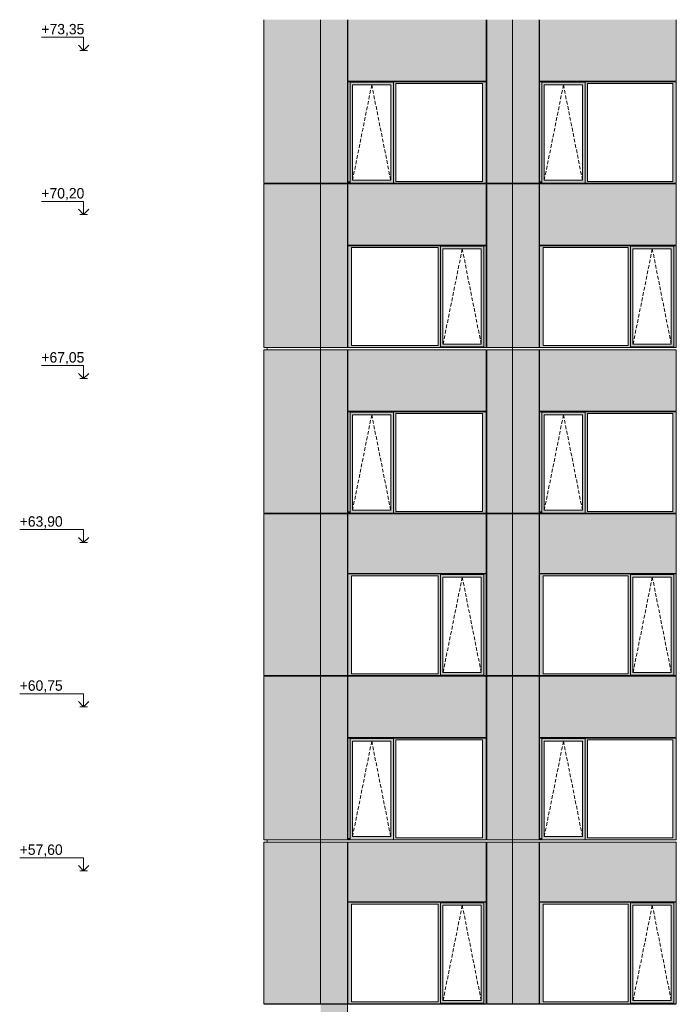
# Model space of a CAD drawing. Header units: millimetres. Extents: x 374857 to 755273, y -2664 to 302042.
# Tile 20 of 48: x 375801 to 388412, y 55039 to 73939. Entities that reach past the tile are written whole.
import ezdxf

# ---------------------------------------------------------------- set-up
doc = ezdxf.new("R2010")
doc.units = ezdxf.units.MM
doc.header["$MEASUREMENT"] = 0
doc.linetypes.add('OO_EOIAAY', pattern=[105.833361, 70.555568, -35.277793])
for name, color, linetype, lineweight in [('0_Ном._пера__1', 7, 'Continuous', 0), ('0_Ном._пера__120', 7, 'Continuous', 0), ('_0 фасадные панели-1_Ном._пера__1', 7, 'Continuous', 0), ('АР-Стены_внешние_.АР_Ном._пера__1', 7, 'Continuous', 0)]:
    doc.layers.add(name, color=color, linetype=linetype, lineweight=lineweight)
doc.layers.add('АР-Стены_внешние_.АР_Ном._пера__214', color=7, linetype='Continuous', lineweight=0, true_color=0xe2eaf1)
doc.styles.add('РЎР“Р•РќР•Р\xa0РР\xa0_РЎРўРР›Р¬_3', font='GOTHIC.TTF')

# ---------------------------------------------------------------- blocks, each defined once
blk = doc.blocks.new('Линейный Размер_2_2', base_point=(377029, 41850))
at = {"layer": '0_Ном._пера__120', "color": 7, "linetype": 'Continuous', "lineweight": 0}
for p, q in [((377029, 73600), (376217, 73600)), ((377029, 73350), (377029, 73600)), ((377029, 73350), (376929, 73450)), ((377029, 73350), (376954, 73350)), ((377129, 73450), (377029, 73350)), ((377029, 73350), (377104, 73350)), ((377029, 70450), (376217, 70450)), ((377029, 70200), (377029, 70450)), ((377029, 70200), (376929, 70300)), ((377029, 70200), (376954, 70200)), ((377129, 70300), (377029, 70200)), ((377029, 70200), (377104, 70200)), ((377029, 67300), (376217, 67300)), ((377029, 67050), (377029, 67300)), ((377029, 67050), (376929, 67150)), ((377129, 67150), (377029, 67050)), ((377029, 67050), (376954, 67050)), ((377029, 67050), (377104, 67050)), ((377029, 64150), (375801, 64150)), ((377029, 63900), (377029, 64150)), ((377029, 63900), (376929, 64000)), ((377029, 63900), (376954, 63900)), ((377129, 64000), (377029, 63900)), ((377029, 63900), (377104, 63900)), ((377029, 61000), (375801, 61000)), ((377029, 60750), (377029, 61000)), ((377029, 60750), (376929, 60850)), ((377029, 60750), (376954, 60750)), ((377129, 60850), (377029, 60750)), ((377029, 60750), (377104, 60750)), ((377029, 57850), (375801, 57850)), ((377029, 57600), (377029, 57850)), ((377029, 57600), (376929, 57700)), ((377129, 57700), (377029, 57600)), ((377029, 57600), (376954, 57600)), ((377029, 57600), (377104, 57600))]:
    blk.add_line(p, q, dxfattribs=at)
at = {"layer": '0_Ном._пера__120', "color": 7, "lineweight": 0, "char_height": 200, "attachment_point": 7, "style": 'РЎР“Р•РќР•Р\xa0РР\xa0_РЎРўРР›Р¬_3'}
for s, insert in [('\\A1;{\\pql;\\fCentury Gothic|b0|i0|c204|p0;\\W1.000000;+73,35}', (376217, 73620)), ('\\A1;{\\pql;\\fCentury Gothic|b0|i0|c204|p0;\\W1.000000;+70,20}', (376217, 70470)), ('\\A1;{\\pql;\\fCentury Gothic|b0|i0|c204|p0;\\W1.000000;+67,05}', (376217, 67320)), ('\\A1;{\\pql;\\fCentury Gothic|b0|i0|c204|p0;\\W1.000000;+63,90}', (375801, 64170)), ('\\A1;{\\pql;\\fCentury Gothic|b0|i0|c204|p0;\\W1.000000;+60,75}', (375801, 61020)), ('\\A1;{\\pql;\\fCentury Gothic|b0|i0|c204|p0;\\W1.000000;+57,60}', (375801, 57870))]:
    blk.add_mtext(s, dxfattribs=dict(at, insert=insert))

msp = doc.modelspace()

# ---------------------------------------------------------------- hatches: boundary and pattern name
at = {"layer": '0_Ном._пера__1', "linetype": 'Continuous', "lineweight": 0, "true_color": 0x000000}
for points in [[(384761.655, 72748.621), (382104.268, 72748.621), (382104.268, 72713.621), (382147.024, 72713.621), (382147.024, 72738.621), (382978.756, 72738.621), (382978.756, 72713.621), (383026.992, 72713.621), (384692.444, 72713.621), (384761.655, 72713.621)], [(382147.024, 70833.621), (382147.024, 72713.621), (382104.268, 72713.621), (382104.268, 70833.621)], [(382147.024, 72738.621), (382147.024, 72688.621), (382192.718, 72688.621), (382929.319, 72688.621), (382978.756, 72688.621), (382978.756, 72738.621)], [(382147.024, 72688.621), (382147.024, 70858.621), (382192.718, 70858.621), (382192.718, 72688.621)], [(382978.756, 72688.621), (382930.068, 72688.621), (382930.068, 70858.621), (382978.756, 70858.621)], [(382978.756, 72713.621), (382978.756, 70833.621), (383026.992, 70833.621), (383026.992, 72713.621)], [(384692.444, 70833.621), (384761.655, 70833.621), (384761.655, 72713.621), (384692.444, 72713.621)], [(388411.654, 72748.621), (385786.321, 72748.621), (385786.321, 72713.621), (385829.077, 72713.621), (385829.077, 72738.621), (386660.808, 72738.621), (386660.808, 72713.621), (386709.044, 72713.621), (388342.443, 72713.621), (388411.654, 72713.621)], [(385829.077, 70833.621), (385829.077, 72713.621), (385786.321, 72713.621), (385786.321, 70833.621)], [(385829.077, 72738.621), (385829.077, 72688.621), (385874.77, 72688.621), (386611.372, 72688.621), (386660.808, 72688.621), (386660.808, 72738.621)], [(385829.077, 72688.621), (385829.077, 70858.621), (385874.77, 70858.621), (385874.77, 72688.621)], [(386660.808, 72688.621), (386612.12, 72688.621), (386612.12, 70858.621), (386660.808, 70858.621)], [(386660.808, 72713.621), (386660.808, 70833.621), (386709.044, 70833.621), (386709.044, 72713.621)], [(388342.443, 70833.621), (388411.654, 70833.621), (388411.654, 72713.621), (388342.443, 72713.621)], [(382104.268, 70833.621), (382104.268, 70798.621), (382112.719, 70798.621), (382147.024, 70798.621), (382147.024, 70833.621)], [(382147.024, 70858.621), (382147.024, 70798.621), (382978.756, 70798.621), (382978.756, 70858.621), (382929.319, 70858.621), (382192.718, 70858.621)], [(382978.756, 70833.621), (382978.756, 70798.621), (384751.78, 70798.621), (384761.655, 70798.621), (384761.655, 70833.621), (384692.444, 70833.621), (383026.992, 70833.621)], [(385786.321, 70833.621), (385786.321, 70798.621), (385794.772, 70798.621), (385829.077, 70798.621), (385829.077, 70833.621)], [(385829.077, 70858.621), (385829.077, 70798.621), (386660.808, 70798.621), (386660.808, 70858.621), (386611.372, 70858.621), (385874.77, 70858.621)], [(386660.808, 70833.621), (386660.808, 70798.621), (388401.778, 70798.621), (388411.654, 70798.621), (388411.654, 70833.621), (388342.443, 70833.621), (386709.044, 70833.621)], [(384761.655, 69598.621), (382104.268, 69598.621), (382104.268, 69563.621), (382171.742, 69563.621), (383837.195, 69563.621), (383881.687, 69563.621), (383881.687, 69588.621), (384713.419, 69588.621), (384713.419, 69563.621), (384761.655, 69563.621)], [(382171.742, 69563.621), (382104.268, 69563.621), (382104.268, 67683.621), (382171.742, 67683.621)], [(383881.687, 69563.621), (383837.195, 69563.621), (383837.195, 67683.621), (383881.687, 67683.621)], [(383881.687, 69588.621), (383881.687, 69538.621), (383927.381, 69538.621), (384663.983, 69538.621), (384713.419, 69538.621), (384713.419, 69588.621)], [(384713.419, 67683.621), (384761.655, 67683.621), (384761.655, 69563.621), (384713.419, 69563.621)], [(388411.654, 69598.621), (385786.321, 69598.621), (385786.321, 69563.621), (385853.795, 69563.621), (387487.193, 69563.621), (387531.686, 69563.621), (387531.686, 69588.621), (388363.418, 69588.621), (388363.418, 69563.621), (388411.654, 69563.621)], [(385853.795, 69563.621), (385786.321, 69563.621), (385786.321, 67683.621), (385853.795, 67683.621)], [(387531.686, 69563.621), (387487.193, 69563.621), (387487.193, 67683.621), (387531.686, 67683.621)], [(387531.686, 69588.621), (387531.686, 69538.621), (387577.379, 69538.621), (388313.981, 69538.621), (388363.418, 69538.621), (388363.418, 69588.621)], [(388363.418, 67683.621), (388411.654, 67683.621), (388411.654, 69563.621), (388363.418, 69563.621)], [(383881.687, 69538.621), (383881.687, 67708.621), (383927.381, 67708.621), (383927.381, 69538.621)], [(384713.419, 69538.621), (384664.731, 69538.621), (384664.731, 67708.621), (384713.419, 67708.621)], [(387531.686, 69538.621), (387531.686, 67708.621), (387577.379, 67708.621), (387577.379, 69538.621)], [(388363.418, 69538.621), (388314.73, 69538.621), (388314.73, 67708.621), (388363.418, 67708.621)], [(382104.268, 67683.621), (382104.268, 67648.621), (384761.655, 67648.621), (384761.655, 67683.621), (384713.419, 67683.621), (384713.419, 67658.621), (383881.687, 67658.621), (383881.687, 67683.621), (383837.195, 67683.621), (382171.742, 67683.621)], [(383927.381, 67708.621), (383881.687, 67708.621), (383881.687, 67658.621), (384713.419, 67658.621), (384713.419, 67708.621), (384663.983, 67708.621)], [(385786.321, 67683.621), (385786.321, 67648.621), (388411.654, 67648.621), (388411.654, 67683.621), (388363.418, 67683.621), (388363.418, 67658.621), (387531.686, 67658.621), (387531.686, 67683.621), (387487.193, 67683.621), (385853.795, 67683.621)], [(387577.379, 67708.621), (387531.686, 67708.621), (387531.686, 67658.621), (388363.418, 67658.621), (388363.418, 67708.621), (388313.981, 67708.621)], [(384761.655, 66413.697), (382104.268, 66413.697), (382104.268, 66378.697), (382147.024, 66378.697), (382147.024, 66403.697), (382978.756, 66403.697), (382978.756, 66378.697), (383026.992, 66378.697), (384692.444, 66378.697), (384761.655, 66378.697)], [(382147.024, 64498.697), (382147.024, 66378.697), (382104.268, 66378.697), (382104.268, 64498.697)], [(382147.024, 66403.697), (382147.024, 66353.697), (382192.718, 66353.697), (382929.319, 66353.697), (382978.756, 66353.697), (382978.756, 66403.697)], [(382147.024, 66353.697), (382147.024, 64523.697), (382192.718, 64523.697), (382192.718, 66353.697)], [(382978.756, 66353.697), (382930.068, 66353.697), (382930.068, 64523.697), (382978.756, 64523.697)], [(382978.756, 66378.697), (382978.756, 64498.697), (383026.992, 64498.697), (383026.992, 66378.697)], [(384692.444, 64498.697), (384761.655, 64498.697), (384761.655, 66378.697), (384692.444, 66378.697)], [(388411.654, 66413.697), (385786.321, 66413.697), (385786.321, 66378.697), (385829.077, 66378.697), (385829.077, 66403.697), (386660.808, 66403.697), (386660.808, 66378.697), (386709.044, 66378.697), (388342.443, 66378.697), (388411.654, 66378.697)], [(385829.077, 64498.697), (385829.077, 66378.697), (385786.321, 66378.697), (385786.321, 64498.697)], [(385829.077, 66403.697), (385829.077, 66353.697), (385874.77, 66353.697), (386611.372, 66353.697), (386660.808, 66353.697), (386660.808, 66403.697)], [(385829.077, 66353.697), (385829.077, 64523.697), (385874.77, 64523.697), (385874.77, 66353.697)], [(386660.808, 66353.697), (386612.12, 66353.697), (386612.12, 64523.697), (386660.808, 64523.697)], [(386660.808, 66378.697), (386660.808, 64498.697), (386709.044, 64498.697), (386709.044, 66378.697)], [(388342.443, 64498.697), (388411.654, 64498.697), (388411.654, 66378.697), (388342.443, 66378.697)], [(382104.268, 64498.697), (382104.268, 64463.697), (382112.719, 64463.697), (382147.024, 64463.697), (382147.024, 64498.697)], [(382147.024, 64523.697), (382147.024, 64463.697), (382978.756, 64463.697), (382978.756, 64523.697), (382929.319, 64523.697), (382192.718, 64523.697)], [(382978.756, 64498.697), (382978.756, 64463.697), (384751.78, 64463.697), (384761.655, 64463.697), (384761.655, 64498.697), (384692.444, 64498.697), (383026.992, 64498.697)], [(385786.321, 64498.697), (385786.321, 64463.697), (385794.772, 64463.697), (385829.077, 64463.697), (385829.077, 64498.697)], [(385829.077, 64523.697), (385829.077, 64463.697), (386660.808, 64463.697), (386660.808, 64523.697), (386611.372, 64523.697), (385874.77, 64523.697)], [(386660.808, 64498.697), (386660.808, 64463.697), (388401.778, 64463.697), (388411.654, 64463.697), (388411.654, 64498.697), (388342.443, 64498.697), (386709.044, 64498.697)], [(382104.268, 63263.69), (382171.742, 63263.69), (383837.195, 63263.69), (383881.687, 63263.69), (383881.687, 63288.69), (384713.419, 63288.69), (384713.419, 63263.69), (384761.655, 63263.69), (384761.655, 63298.69), (382104.268, 63298.69)], [(382171.743, 61383.69), (382171.743, 63263.69), (382104.268, 63263.69), (382104.268, 61383.69)], [(383881.687, 63263.69), (383837.195, 63263.69), (383837.195, 61383.69), (383881.687, 61383.69)], [(383881.687, 63288.69), (383881.687, 63238.69), (383927.381, 63238.69), (384663.983, 63238.69), (384713.419, 63238.69), (384713.419, 63288.69)], [(383881.687, 63238.69), (383881.687, 61408.69), (383927.381, 61408.69), (383927.381, 63238.69)], [(384713.419, 63238.69), (384664.731, 63238.69), (384664.731, 61408.69), (384713.419, 61408.69)], [(384713.419, 61383.69), (384761.655, 61383.69), (384761.655, 63263.69), (384713.419, 63263.69)], [(385786.321, 63263.69), (385853.795, 63263.69), (387487.193, 63263.69), (387531.686, 63263.69), (387531.686, 63288.69), (388363.418, 63288.69), (388363.418, 63263.69), (388411.654, 63263.69), (388411.654, 63298.69), (385786.321, 63298.69)], [(385853.795, 61383.69), (385853.795, 63263.69), (385786.321, 63263.69), (385786.321, 61383.69)], [(387531.686, 63263.69), (387487.193, 63263.69), (387487.193, 61383.69), (387531.686, 61383.69)], [(387531.686, 63288.69), (387531.686, 63238.69), (387577.379, 63238.69), (388313.981, 63238.69), (388363.418, 63238.69), (388363.418, 63288.69)], [(387531.686, 63238.69), (387531.686, 61408.69), (387577.379, 61408.69), (387577.379, 63238.69)], [(388363.418, 63238.69), (388314.73, 63238.69), (388314.73, 61408.69), (388363.418, 61408.69)], [(388363.418, 61383.69), (388411.654, 61383.69), (388411.654, 63263.69), (388363.418, 63263.69)], [(382171.742, 61383.69), (382104.268, 61383.69), (382104.268, 61348.69), (384761.655, 61348.69), (384761.655, 61383.69), (384713.419, 61383.69), (384713.419, 61358.69), (383881.687, 61358.69), (383881.687, 61383.69), (383837.195, 61383.69)], [(383881.687, 61408.69), (383881.687, 61358.69), (384713.419, 61358.69), (384713.419, 61408.69), (384663.983, 61408.69), (383927.381, 61408.69)], [(385853.795, 61383.69), (385786.321, 61383.69), (385786.321, 61348.69), (388411.654, 61348.69), (388411.654, 61383.69), (388363.418, 61383.69), (388363.418, 61358.69), (387531.686, 61358.69), (387531.686, 61383.69), (387487.193, 61383.69)], [(387531.686, 61408.69), (387531.686, 61358.69), (388363.418, 61358.69), (388363.418, 61408.69), (388313.981, 61408.69), (387577.379, 61408.69)], [(384761.655, 60148.69), (382104.268, 60148.69), (382104.268, 60113.69), (382147.024, 60113.69), (382147.024, 60138.69), (382978.756, 60138.69), (382978.756, 60113.69), (383026.992, 60113.69), (384692.444, 60113.69), (384761.655, 60113.69)], [(382147.024, 58233.69), (382147.024, 60113.69), (382104.268, 60113.69), (382104.268, 58233.69)], [(382147.024, 60138.69), (382147.024, 60088.69), (382192.718, 60088.69), (382929.319, 60088.69), (382978.756, 60088.69), (382978.756, 60138.69)], [(382978.756, 60113.69), (382978.756, 58233.69), (383026.992, 58233.69), (383026.992, 60113.69)], [(384692.444, 58233.69), (384761.655, 58233.69), (384761.655, 60113.69), (384692.444, 60113.69)], [(388411.654, 60148.69), (385786.321, 60148.69), (385786.321, 60113.69), (385829.077, 60113.69), (385829.077, 60138.69), (386660.808, 60138.69), (386660.808, 60113.69), (386709.044, 60113.69), (388342.443, 60113.69), (388411.654, 60113.69)], [(385829.077, 58233.69), (385829.077, 60113.69), (385786.321, 60113.69), (385786.321, 58233.69)], [(385829.077, 60138.69), (385829.077, 60088.69), (385874.77, 60088.69), (386611.372, 60088.69), (386660.808, 60088.69), (386660.808, 60138.69)], [(386660.808, 60113.69), (386660.808, 58233.69), (386709.044, 58233.69), (386709.044, 60113.69)], [(388342.443, 58233.69), (388411.654, 58233.69), (388411.654, 60113.69), (388342.443, 60113.69)], [(382147.024, 60088.69), (382147.024, 58258.69), (382192.718, 58258.69), (382192.718, 60088.69)], [(382978.756, 60088.69), (382930.068, 60088.69), (382930.068, 58258.69), (382978.756, 58258.69)], [(385829.077, 60088.69), (385829.077, 58258.69), (385874.77, 58258.69), (385874.77, 60088.69)], [(386660.808, 60088.69), (386612.12, 60088.69), (386612.12, 58258.69), (386660.808, 58258.69)], [(382104.268, 58233.69), (382104.268, 58198.69), (382112.719, 58198.69), (382147.024, 58198.69), (382147.024, 58233.69)], [(382147.024, 58258.69), (382147.024, 58198.69), (382978.756, 58198.69), (382978.756, 58258.69), (382929.319, 58258.69), (382192.718, 58258.69)], [(382978.756, 58233.69), (382978.756, 58198.69), (384751.78, 58198.69), (384761.655, 58198.69), (384761.655, 58233.69), (384692.444, 58233.69), (383026.992, 58233.69)], [(385786.321, 58233.69), (385786.321, 58198.69), (385794.772, 58198.69), (385829.077, 58198.69), (385829.077, 58233.69)], [(385829.077, 58258.69), (385829.077, 58198.69), (386660.808, 58198.69), (386660.808, 58258.69), (386611.372, 58258.69), (385874.77, 58258.69)], [(386660.808, 58233.69), (386660.808, 58198.69), (388401.778, 58198.69), (388411.654, 58198.69), (388411.654, 58233.69), (388342.443, 58233.69), (386709.044, 58233.69)], [(382104.268, 56963.683), (382171.742, 56963.683), (383837.195, 56963.683), (383881.687, 56963.683), (383881.687, 56988.683), (384713.419, 56988.683), (384713.419, 56963.683), (384761.655, 56963.683), (384761.655, 56998.683), (382104.268, 56998.683)], [(382171.743, 55083.683), (382171.743, 56963.683), (382104.268, 56963.683), (382104.268, 55083.683)], [(383881.687, 56963.683), (383837.195, 56963.683), (383837.195, 55083.683), (383881.687, 55083.683)], [(383881.687, 56988.683), (383881.687, 56938.683), (383927.381, 56938.683), (384663.983, 56938.683), (384713.419, 56938.683), (384713.419, 56988.683)], [(383881.687, 56938.683), (383881.687, 55108.683), (383927.381, 55108.683), (383927.381, 56938.683)], [(384713.419, 56938.683), (384664.731, 56938.683), (384664.731, 55108.683), (384713.419, 55108.683)], [(384713.419, 55083.683), (384761.655, 55083.683), (384761.655, 56963.683), (384713.419, 56963.683)], [(385786.321, 56963.683), (385853.795, 56963.683), (387487.193, 56963.683), (387531.686, 56963.683), (387531.686, 56988.683), (388363.418, 56988.683), (388363.418, 56963.683), (388411.654, 56963.683), (388411.654, 56998.683), (385786.321, 56998.683)], [(385853.795, 55083.683), (385853.795, 56963.683), (385786.321, 56963.683), (385786.321, 55083.683)], [(387531.686, 56963.683), (387487.193, 56963.683), (387487.193, 55083.683), (387531.686, 55083.683)], [(387531.686, 56988.683), (387531.686, 56938.683), (387577.379, 56938.683), (388313.981, 56938.683), (388363.418, 56938.683), (388363.418, 56988.683)], [(387531.686, 56938.683), (387531.686, 55108.683), (387577.379, 55108.683), (387577.379, 56938.683)], [(388363.418, 56938.683), (388314.73, 56938.683), (388314.73, 55108.683), (388363.418, 55108.683)], [(388363.418, 55083.683), (388411.654, 55083.683), (388411.654, 56963.683), (388363.418, 56963.683)], [(382171.742, 55083.683), (382104.268, 55083.683), (382104.268, 55048.683), (384761.655, 55048.683), (384761.655, 55083.683), (384713.419, 55083.683), (384713.419, 55058.683), (383881.687, 55058.683), (383881.687, 55083.683), (383837.195, 55083.683)], [(383881.687, 55108.683), (383881.687, 55058.683), (384713.419, 55058.683), (384713.419, 55108.683), (384663.983, 55108.683), (383927.381, 55108.683)], [(385853.795, 55083.683), (385786.321, 55083.683), (385786.321, 55048.683), (388411.654, 55048.683), (388411.654, 55083.683), (388363.418, 55083.683), (388363.418, 55058.683), (387531.686, 55058.683), (387531.686, 55083.683), (387487.193, 55083.683)], [(387531.686, 55108.683), (387531.686, 55058.683), (388363.418, 55058.683), (388363.418, 55108.683), (388313.981, 55108.683), (387577.379, 55108.683)]]:
    msp.add_hatch(color=18, dxfattribs=at).paths.add_polyline_path(points)
at = {"layer": 'АР-Стены_внешние_.АР_Ном._пера__214', "linetype": 'Continuous', "lineweight": 0, "true_color": 0xe5e8eb}
for points in [[(380491.11, 70798.621), (381581.352, 70798.621), (381581.352, 73938.544), (380491.11, 73938.544)], [(381581.353, 73938.621), (381581.353, 70798.621), (382094.268, 70798.621), (382094.268, 73938.621)], [(384761.654, 73938.621), (382104.268, 73938.621), (382104.268, 72758.621), (384761.654, 72758.621)], [(384771.655, 73938.544), (384771.655, 70798.621), (385263.405, 70798.621), (385263.405, 73938.544)], [(385263.406, 73938.544), (385263.406, 70798.621), (385776.321, 70798.621), (385776.321, 73938.544)], [(388411.653, 73938.621), (385786.321, 73938.621), (385786.321, 72758.621), (388411.653, 72758.621)], [(380491.11, 67648.621), (382094.268, 67648.621), (382094.268, 70788.621), (380491.11, 70788.621)], [(381581.353, 67648.621), (382094.268, 67648.621), (382094.268, 70788.621), (381581.353, 70788.621)], [(382104.268, 70788.621), (382104.268, 69613.196), (384761.655, 69613.196), (384761.655, 70788.621)], [(384771.655, 70788.621), (384771.655, 67648.621), (385263.405, 67648.621), (385263.405, 70788.621)], [(385263.406, 67648.621), (385776.321, 67648.621), (385776.321, 70788.621), (385263.406, 70788.621)], [(385786.321, 70788.621), (385786.321, 69613.196), (388411.654, 69613.196), (388411.654, 70788.621)], [(380491.11, 64463.697), (381581.352, 64463.697), (381581.352, 67603.621), (380491.11, 67603.621)], [(381581.353, 67603.697), (381581.353, 64463.697), (382094.268, 64463.697), (382094.268, 67603.697)], [(384761.654, 67603.697), (382104.268, 67603.697), (382104.268, 66423.697), (384761.654, 66423.697)], [(384771.655, 67603.621), (384771.655, 64463.697), (385263.405, 64463.697), (385263.405, 67603.621)], [(385263.406, 67603.621), (385263.406, 64463.697), (385776.321, 64463.697), (385776.321, 67603.621)], [(388411.653, 67603.697), (385786.321, 67603.697), (385786.321, 66423.697), (388411.653, 66423.697)], [(380491.11, 61348.69), (381581.352, 61348.69), (381581.352, 64453.697), (380491.11, 64453.697)], [(381581.353, 64453.697), (381581.353, 61348.69), (382094.272, 61348.69), (382094.272, 64453.697)], [(382104.268, 63308.69), (384761.654, 63308.69), (384761.654, 64453.697), (382104.268, 64453.697)], [(384771.655, 64453.697), (384771.655, 61348.69), (385263.405, 61348.69), (385263.405, 64453.697)], [(385263.406, 64453.697), (385263.406, 61348.69), (385776.325, 61348.69), (385776.325, 64453.697)], [(385786.321, 63308.69), (388411.653, 63308.69), (388411.653, 64453.697), (385786.321, 64453.697)], [(380491.11, 58198.69), (381581.352, 58198.69), (381581.352, 61338.613), (380491.11, 61338.613)], [(381581.353, 61338.69), (381581.353, 58198.69), (382094.268, 58198.69), (382094.268, 61338.69)], [(384761.654, 61338.69), (382104.268, 61338.69), (382104.268, 60158.69), (384761.654, 60158.69)], [(384771.655, 61338.613), (384771.655, 58198.69), (385263.405, 58198.69), (385263.405, 61338.613)], [(385263.406, 61338.613), (385263.406, 58198.69), (385776.321, 58198.69), (385776.321, 61338.613)], [(388411.653, 61338.69), (385786.321, 61338.69), (385786.321, 60158.69), (388411.653, 60158.69)], [(380491.11, 55048.683), (381581.352, 55048.683), (381581.352, 58153.69), (380491.11, 58153.69)], [(381581.353, 58153.69), (381581.353, 55048.683), (382094.272, 55048.683), (382094.272, 58153.69)], [(382104.268, 57008.683), (384761.654, 57008.683), (384761.654, 58153.69), (382104.268, 58153.69)], [(384771.655, 58153.69), (384771.655, 55048.683), (385263.405, 55048.683), (385263.405, 58153.69)], [(385263.406, 58153.69), (385263.406, 55048.683), (385776.325, 55048.683), (385776.325, 58153.69)], [(385786.321, 57008.683), (388411.653, 57008.683), (388411.653, 58153.69), (385786.321, 58153.69)], [(381581.353, 55038.606), (381581.353, 51898.606), (382094.268, 51898.606), (382094.268, 55038.606)]]:
    msp.add_hatch(color=254, dxfattribs=at).paths.add_polyline_path(points)

# ---------------------------------------------------------------- linework, layer by layer
at = {"layer": '0_Ном._пера__120', "color": 7, "linetype": 'OO_EOIAAY', "lineweight": 0}
for p, q in [((382562.487, 72688.621), (382193.466, 70858.621)), ((382926.711, 70858.621), (382562.487, 72688.621)), ((386244.539, 72688.621), (385875.519, 70858.621)), ((386608.763, 70858.621), (386244.539, 72688.621)), ((384300.507, 69538.621), (383931.486, 67708.621)), ((384664.731, 67708.621), (384300.507, 69538.621)), ((387950.506, 69538.621), (387581.485, 67708.621)), ((388314.73, 67708.621), (387950.506, 69538.621)), ((382562.487, 66353.697), (382193.466, 64523.697)), ((382926.711, 64523.697), (382562.487, 66353.697)), ((386244.539, 66353.697), (385875.519, 64523.697)), ((386608.763, 64523.697), (386244.539, 66353.697)), ((384300.507, 63238.69), (383931.486, 61408.69)), ((384664.731, 61408.69), (384300.507, 63238.69)), ((387950.506, 63238.69), (387581.485, 61408.69)), ((388314.73, 61408.69), (387950.506, 63238.69)), ((382562.487, 60088.69), (382193.466, 58258.69)), ((382926.711, 58258.69), (382562.487, 60088.69)), ((386244.539, 60088.69), (385875.519, 58258.69)), ((386608.763, 58258.69), (386244.539, 60088.69)), ((384300.507, 56938.683), (383931.486, 55108.683)), ((384664.731, 55108.683), (384300.507, 56938.683)), ((387950.506, 56938.683), (387581.485, 55108.683)), ((388314.73, 55108.683), (387950.506, 56938.683))]:
    msp.add_line(p, q, dxfattribs=at)
at = {"layer": '_0 фасадные панели-1_Ном._пера__1', "color": 7, "linetype": 'Continuous', "lineweight": 0}
for p, q in [((380491.11, 73938.544), (380491.11, 70798.621)), ((381581.352, 70798.621), (381581.352, 73938.544)), ((382104.268, 72758.621), (382104.268, 73938.621)), ((384761.654, 72758.621), (384761.654, 73938.621)), ((385263.405, 70798.621), (385263.405, 73938.544)), ((385263.405, 73938.544), (385263.405, 70798.621)), ((385786.321, 72758.621), (385786.321, 73938.621)), ((388411.653, 72758.621), (388411.653, 73938.621)), ((382094.268, 70798.621), (380491.11, 70798.621)), ((380491.11, 70788.621), (380491.11, 67648.621)), ((382094.268, 70788.621), (380491.11, 70788.621)), ((381581.353, 67603.621), (381581.353, 70798.621)), ((382094.268, 67648.621), (382094.268, 70788.621)), ((384751.78, 70798.621), (382104.268, 70798.621)), ((382104.268, 69613.196), (382104.268, 70788.621)), ((384761.655, 70788.621), (382104.268, 70788.621)), ((384754.168, 70798.621), (384761.654, 70798.621)), ((384761.655, 69613.196), (384761.655, 70788.621)), ((385263.404, 70798.621), (384771.655, 70798.621)), ((385263.405, 70788.621), (384771.655, 70788.621)), ((384771.655, 67648.621), (384771.655, 70788.621)), ((385263.405, 70793.693), (385263.405, 67648.621)), ((385776.321, 70798.621), (385263.406, 70798.621)), ((385263.406, 67648.621), (385263.406, 70793.693)), ((385776.321, 70788.621), (385263.406, 70788.621)), ((385776.321, 67648.621), (385776.321, 70788.621)), ((388401.778, 70798.621), (385786.321, 70798.621)), ((385786.321, 69613.196), (385786.321, 70788.621)), ((388411.654, 70788.621), (385786.321, 70788.621)), ((388404.167, 70798.621), (388411.653, 70798.621)), ((388411.654, 69613.196), (388411.654, 70788.621)), ((384761.655, 69613.196), (382104.268, 69613.196)), ((388411.654, 69613.196), (385786.321, 69613.196)), ((382094.268, 67648.621), (380491.11, 67648.621)), ((382094.268, 67603.697), (380491.11, 67603.697)), ((380491.11, 67603.621), (380491.11, 64463.697)), ((381581.352, 64463.697), (381581.352, 67603.621)), ((381748.31, 67648.621), (381581.353, 67648.621)), ((382094.268, 67603.697), (381581.353, 67603.697)), ((382094.268, 67648.621), (381748.31, 67648.621)), ((384761.655, 67603.697), (382104.268, 67603.697)), ((382104.268, 66423.697), (382104.268, 67603.697)), ((384761.654, 66423.697), (384761.654, 67603.697)), ((385263.405, 67648.621), (384771.655, 67648.621)), ((385261.668, 67603.697), (384771.655, 67603.697)), ((385263.405, 64463.697), (385263.405, 67603.621)), ((385263.405, 67603.621), (385263.405, 64463.697)), ((385430.362, 67648.621), (385263.406, 67648.621)), ((385776.321, 67603.697), (385263.406, 67603.697)), ((385776.321, 67648.621), (385430.362, 67648.621)), ((388411.654, 67603.697), (385786.321, 67603.697)), ((385786.321, 66423.697), (385786.321, 67603.697)), ((388411.653, 66423.697), (388411.653, 67603.697)), ((382094.268, 64463.697), (380491.11, 64463.697)), ((382094.272, 64453.697), (380491.11, 64453.697)), ((380491.11, 64453.697), (380491.11, 61348.69)), ((382094.268, 64453.697), (380491.11, 64453.697)), ((381581.352, 61348.69), (381581.352, 64453.697)), ((384751.78, 64463.697), (382104.268, 64463.697)), ((382104.268, 63308.69), (382104.268, 64453.697)), ((384761.655, 64453.697), (382104.268, 64453.697)), ((384761.654, 64453.697), (382104.268, 64453.697)), ((384754.168, 64463.697), (384761.654, 64463.697)), ((384761.654, 63308.69), (384761.654, 64453.697)), ((385263.404, 64463.697), (384771.655, 64463.697)), ((385263.405, 64453.697), (384771.655, 64453.697)), ((384771.658, 61348.69), (384771.658, 64453.697)), ((385263.405, 64453.697), (384771.659, 64453.697)), ((385263.405, 61348.69), (385263.405, 64453.697)), ((385263.405, 64453.697), (385263.405, 61348.69)), ((385776.321, 64463.697), (385263.406, 64463.697)), ((385776.325, 64453.697), (385263.406, 64453.697)), ((385776.321, 64453.697), (385263.406, 64453.697)), ((388401.778, 64463.697), (385786.321, 64463.697)), ((385786.321, 63308.69), (385786.321, 64453.697)), ((388411.654, 64453.697), (385786.321, 64453.697)), ((388411.653, 64453.697), (385786.321, 64453.697)), ((388404.167, 64463.697), (388411.653, 64463.697)), ((388411.653, 63308.69), (388411.653, 64453.697)), ((382094.272, 61348.69), (380491.11, 61348.69)), ((382094.268, 61338.69), (380491.11, 61338.69)), ((380491.11, 61338.613), (380491.11, 58198.69)), ((381581.352, 58198.69), (381581.352, 61338.613)), ((382094.268, 61338.69), (381581.353, 61338.69)), ((384761.655, 61338.69), (382104.268, 61338.69)), ((382104.268, 60158.69), (382104.268, 61338.69)), ((384754.168, 61348.69), (384761.654, 61348.69)), ((384754.168, 61348.69), (384761.654, 61348.69)), ((384761.654, 60158.69), (384761.654, 61338.69)), ((385263.405, 61348.69), (384771.655, 61348.69)), ((385261.668, 61338.69), (384771.655, 61338.69)), ((385776.325, 61348.69), (385263.405, 61348.69)), ((385263.405, 58198.69), (385263.405, 61338.613)), ((385263.405, 61338.613), (385263.405, 58198.69)), ((385776.321, 61338.69), (385263.406, 61338.69)), ((388411.654, 61338.69), (385786.321, 61338.69)), ((385786.321, 60158.69), (385786.321, 61338.69)), ((388404.167, 61348.69), (388411.653, 61348.69)), ((388404.167, 61348.69), (388411.653, 61348.69)), ((388411.653, 60158.69), (388411.653, 61338.69)), ((382094.272, 58198.69), (380489.875, 58198.69)), ((382094.268, 58198.69), (380491.11, 58198.69)), ((382094.272, 58153.69), (380491.11, 58153.69)), ((380491.11, 58153.69), (380491.11, 55048.683)), ((381581.352, 55048.683), (381581.352, 58153.69)), ((384751.78, 58198.69), (382104.268, 58198.69)), ((384761.654, 58198.501), (382104.268, 58198.501)), ((382104.268, 57008.683), (382104.268, 58153.69)), ((384761.654, 58153.69), (382104.268, 58153.69)), ((384754.168, 58198.69), (384761.654, 58198.69)), ((384761.654, 57008.683), (384761.654, 58153.69)), ((385263.404, 58198.69), (384771.655, 58198.69)), ((384771.658, 55048.683), (384771.658, 58153.69)), ((385263.405, 58198.69), (384771.659, 58198.69)), ((385263.405, 58153.69), (384771.659, 58153.69)), ((385775.977, 58198.69), (385263.405, 58198.69)), ((385263.405, 55048.683), (385263.405, 58153.69)), ((385263.405, 58153.69), (385263.405, 55048.683)), ((385776.321, 58198.69), (385263.406, 58198.69)), ((385776.325, 58153.69), (385263.406, 58153.69)), ((388401.778, 58198.69), (385786.321, 58198.69)), ((388411.653, 58198.501), (385786.321, 58198.501)), ((385786.321, 57008.683), (385786.321, 58153.69)), ((388411.653, 58153.69), (385786.321, 58153.69)), ((388404.167, 58198.69), (388411.653, 58198.69)), ((388411.653, 57008.683), (388411.653, 58153.69)), ((382094.272, 55048.683), (380491.11, 55048.683)), ((382094.268, 55038.606), (380491.11, 55038.606)), ((382094.268, 55038.606), (381581.353, 55038.606)), ((384761.655, 55038.606), (382104.268, 55038.606)), ((384754.168, 55048.683), (384761.654, 55048.683)), ((385263.405, 55048.683), (384771.655, 55048.683)), ((385261.668, 55038.606), (384771.655, 55038.606)), ((385776.325, 55048.683), (385263.405, 55048.683)), ((385776.321, 55038.606), (385263.406, 55038.606)), ((388411.654, 55038.606), (385786.321, 55038.606)), ((388404.167, 55048.683), (388411.653, 55048.683))]:
    msp.add_line(p, q, dxfattribs=at)
at = {"layer": 'АР-Стены_внешние_.АР_Ном._пера__1', "color": 7, "linetype": 'Continuous', "lineweight": 0}
for p, q in [((382094.268, 73938.621), (382094.268, 70798.621)), ((384771.655, 70798.621), (384771.655, 73938.544)), ((385776.321, 73938.544), (385776.321, 70798.621)), ((384761.654, 72758.621), (382104.268, 72758.621)), ((384761.655, 72748.621), (382104.268, 72748.621)), ((382104.268, 72748.621), (382104.268, 72713.621)), ((382104.268, 72713.621), (382104.268, 70833.621)), ((382147.024, 72738.621), (382978.756, 72738.621)), ((382147.024, 72713.621), (382147.024, 72738.621)), ((382147.024, 72713.621), (382147.024, 70833.621)), ((382192.718, 70858.621), (382192.718, 72688.621)), ((382192.718, 72688.621), (382193.466, 72688.621)), ((382930.068, 72688.621), (382193.466, 72688.621)), ((382930.068, 70858.621), (382930.068, 72688.621)), ((382978.756, 72688.621), (382978.756, 72738.621)), ((382978.756, 70858.621), (382978.756, 72688.621)), ((383026.992, 70833.621), (383026.992, 72713.621)), ((383026.992, 72713.621), (384692.444, 72713.621)), ((384692.444, 72713.621), (384692.444, 70833.621)), ((384761.655, 72713.621), (384761.655, 72748.621)), ((384761.655, 70833.621), (384761.655, 72713.621)), ((388411.653, 72758.621), (385786.321, 72758.621)), ((388411.654, 72748.621), (385786.321, 72748.621)), ((385786.321, 72748.621), (385786.321, 72713.621)), ((385786.321, 72713.621), (385786.321, 70833.621)), ((385829.077, 72738.621), (386660.808, 72738.621)), ((385829.077, 72713.621), (385829.077, 72738.621)), ((385829.077, 72713.621), (385829.077, 70833.621)), ((385874.77, 70858.621), (385874.77, 72688.621)), ((385874.77, 72688.621), (385875.519, 72688.621)), ((386612.12, 72688.621), (385875.519, 72688.621)), ((386612.12, 70858.621), (386612.12, 72688.621)), ((386660.808, 72688.621), (386660.808, 72738.621)), ((386660.808, 70858.621), (386660.808, 72688.621)), ((386709.044, 70833.621), (386709.044, 72713.621)), ((386709.044, 72713.621), (388342.443, 72713.621)), ((388342.443, 72713.621), (388342.443, 70833.621)), ((388411.654, 72713.621), (388411.654, 72748.621)), ((388411.654, 70833.621), (388411.654, 72713.621)), ((380552.921, 70798.621), (380552.921, 70788.621)), ((382104.268, 70833.621), (382104.268, 70798.621)), ((382147.024, 70833.621), (382147.024, 70798.621)), ((382193.466, 70858.621), (382192.718, 70858.621)), ((382193.466, 70858.621), (382930.068, 70858.621)), ((382978.756, 70798.621), (382978.756, 70858.621)), ((384692.444, 70833.621), (383026.992, 70833.621)), ((384721.937, 70798.621), (384761.655, 70798.621)), ((384761.655, 70798.621), (384761.655, 70833.621)), ((385263.406, 70798.621), (385263.406, 70793.693)), ((385786.321, 70833.621), (385786.321, 70798.621)), ((385829.077, 70833.621), (385829.077, 70798.621)), ((385875.519, 70858.621), (385874.77, 70858.621)), ((385875.519, 70858.621), (386612.12, 70858.621)), ((386660.808, 70798.621), (386660.808, 70858.621)), ((388342.443, 70833.621), (386709.044, 70833.621)), ((388371.936, 70798.621), (388411.654, 70798.621)), ((388411.654, 70798.621), (388411.654, 70833.621)), ((382104.268, 69598.621), (384761.655, 69598.621)), ((382104.268, 69598.621), (382104.268, 67648.621)), ((382171.743, 69563.621), (382171.743, 67683.621)), ((383837.195, 69563.621), (382171.743, 69563.621)), ((383837.195, 67683.621), (383837.195, 69563.621)), ((384713.419, 69588.621), (383881.687, 69588.621)), ((383881.687, 69588.621), (383881.687, 69563.621)), ((383881.687, 69563.621), (383881.687, 67683.621)), ((384713.419, 69588.621), (384713.419, 69538.621)), ((384761.655, 69598.621), (384761.655, 69563.621)), ((384761.655, 69563.621), (384761.655, 67683.621)), ((385786.321, 69598.621), (388411.654, 69598.621)), ((385786.321, 69598.621), (385786.321, 67648.621)), ((385853.795, 69563.621), (385853.795, 67683.621)), ((387487.193, 69563.621), (385853.795, 69563.621)), ((387487.193, 67683.621), (387487.193, 69563.621)), ((388363.418, 69588.621), (387531.686, 69588.621)), ((387531.686, 69588.621), (387531.686, 69563.621)), ((387531.686, 69563.621), (387531.686, 67683.621)), ((388363.418, 69588.621), (388363.418, 69538.621)), ((388411.654, 69598.621), (388411.654, 69563.621)), ((388411.654, 69563.621), (388411.654, 67683.621)), ((383927.381, 69538.621), (383927.381, 67708.621)), ((383928.129, 69538.621), (383927.381, 69538.621)), ((383928.129, 69538.621), (384664.731, 69538.621)), ((384664.731, 69538.621), (384664.731, 67708.621)), ((384713.419, 69538.621), (384713.419, 67708.621)), ((387577.379, 69538.621), (387577.379, 67708.621)), ((387578.128, 69538.621), (387577.379, 69538.621)), ((387578.128, 69538.621), (388314.73, 69538.621)), ((388314.73, 69538.621), (388314.73, 67708.621)), ((388363.418, 69538.621), (388363.418, 67708.621)), ((382171.743, 67683.621), (383837.195, 67683.621)), ((383881.687, 67683.621), (383881.687, 67658.621)), ((383927.381, 67708.621), (383928.129, 67708.621)), ((384664.731, 67708.621), (383928.129, 67708.621)), ((384713.419, 67708.621), (384713.419, 67658.621)), ((384761.655, 67683.621), (384761.655, 67648.621)), ((385853.795, 67683.621), (387487.193, 67683.621)), ((387531.686, 67683.621), (387531.686, 67658.621)), ((387577.379, 67708.621), (387578.128, 67708.621)), ((388314.73, 67708.621), (387578.128, 67708.621)), ((388363.418, 67708.621), (388363.418, 67658.621)), ((388411.654, 67683.621), (388411.654, 67648.621)), ((380552.921, 67648.621), (380552.921, 67603.621)), ((382094.268, 67603.697), (382094.268, 64463.697)), ((384761.655, 67648.621), (382104.268, 67648.621)), ((383881.687, 67658.621), (384713.419, 67658.621)), ((384771.655, 64463.697), (384771.655, 67603.621)), ((385263.405, 67603.621), (385263.405, 67648.621)), ((385776.321, 67603.621), (385776.321, 64463.697)), ((388411.654, 67648.621), (385786.321, 67648.621)), ((387531.686, 67658.621), (388363.418, 67658.621)), ((384761.654, 66423.697), (382104.268, 66423.697)), ((384761.655, 66413.697), (382104.268, 66413.697)), ((382104.268, 66413.697), (382104.268, 66378.697)), ((382104.268, 66378.697), (382104.268, 64498.697)), ((382147.024, 66403.697), (382978.756, 66403.697)), ((382147.024, 66378.697), (382147.024, 66403.697)), ((382147.024, 66378.697), (382147.024, 64498.697)), ((382192.718, 64523.697), (382192.718, 66353.697)), ((382192.718, 66353.697), (382193.466, 66353.697)), ((382930.068, 66353.697), (382193.466, 66353.697)), ((382930.068, 64523.697), (382930.068, 66353.697)), ((382978.756, 66353.697), (382978.756, 66403.697)), ((382978.756, 64523.697), (382978.756, 66353.697)), ((383026.992, 64498.697), (383026.992, 66378.697)), ((383026.992, 66378.697), (384692.444, 66378.697)), ((384692.444, 66378.697), (384692.444, 64498.697)), ((384761.655, 66378.697), (384761.655, 66413.697)), ((384761.655, 64498.697), (384761.655, 66378.697)), ((388411.653, 66423.697), (385786.321, 66423.697)), ((388411.654, 66413.697), (385786.321, 66413.697)), ((385786.321, 66413.697), (385786.321, 66378.697)), ((385786.321, 66378.697), (385786.321, 64498.697)), ((385829.077, 66403.697), (386660.808, 66403.697)), ((385829.077, 66378.697), (385829.077, 66403.697)), ((385829.077, 66378.697), (385829.077, 64498.697)), ((385874.77, 64523.697), (385874.77, 66353.697)), ((385874.77, 66353.697), (385875.519, 66353.697)), ((386612.12, 66353.697), (385875.519, 66353.697)), ((386612.12, 64523.697), (386612.12, 66353.697)), ((386660.808, 66353.697), (386660.808, 66403.697)), ((386660.808, 64523.697), (386660.808, 66353.697)), ((386709.044, 64498.697), (386709.044, 66378.697)), ((386709.044, 66378.697), (388342.443, 66378.697)), ((388342.443, 66378.697), (388342.443, 64498.697)), ((388411.654, 66378.697), (388411.654, 66413.697)), ((388411.654, 64498.697), (388411.654, 66378.697)), ((380552.921, 64463.697), (380552.921, 64453.697)), ((382094.272, 61348.69), (382094.272, 64453.697)), ((382104.268, 64498.697), (382104.268, 64463.697)), ((382147.024, 64498.697), (382147.024, 64463.697)), ((382193.466, 64523.697), (382192.718, 64523.697)), ((382193.466, 64523.697), (382930.068, 64523.697)), ((382978.756, 64463.697), (382978.756, 64523.697)), ((384692.444, 64498.697), (383026.992, 64498.697)), ((384721.937, 64463.697), (384761.655, 64463.697)), ((384761.655, 64463.697), (384761.655, 64498.697)), ((385263.405, 64453.697), (385263.405, 64463.697)), ((385263.406, 64463.697), (385263.406, 64458.769)), ((385776.325, 61348.69), (385776.325, 64453.697)), ((385786.321, 64498.697), (385786.321, 64463.697)), ((385829.077, 64498.697), (385829.077, 64463.697)), ((385875.519, 64523.697), (385874.77, 64523.697)), ((385875.519, 64523.697), (386612.12, 64523.697)), ((386660.808, 64463.697), (386660.808, 64523.697)), ((388342.443, 64498.697), (386709.044, 64498.697)), ((388371.936, 64463.697), (388411.654, 64463.697)), ((388411.654, 64463.697), (388411.654, 64498.697)), ((382104.268, 63308.69), (384761.654, 63308.69)), ((382104.268, 63263.69), (382104.268, 63298.69)), ((382104.268, 63298.69), (384761.655, 63298.69)), ((382104.268, 61383.69), (382104.268, 63263.69)), ((382171.743, 63263.69), (382171.743, 61383.69)), ((383837.195, 63263.69), (382171.743, 63263.69)), ((383837.195, 61383.69), (383837.195, 63263.69)), ((384713.419, 63288.69), (383881.687, 63288.69)), ((383881.687, 63288.69), (383881.687, 63263.69)), ((383881.687, 63263.69), (383881.687, 61383.69)), ((383927.381, 63238.69), (383927.381, 61408.69)), ((383928.129, 63238.69), (383927.381, 63238.69)), ((383928.129, 63238.69), (384664.731, 63238.69)), ((384664.731, 63238.69), (384664.731, 61408.69)), ((384713.419, 63288.69), (384713.419, 63238.69)), ((384713.419, 63238.69), (384713.419, 61408.69)), ((384761.655, 63298.69), (384761.655, 63263.69)), ((384761.655, 63263.69), (384761.655, 61383.69)), ((385786.321, 63308.69), (388411.653, 63308.69)), ((385786.321, 63263.69), (385786.321, 63298.69)), ((385786.321, 63298.69), (388411.654, 63298.69)), ((385786.321, 61383.69), (385786.321, 63263.69)), ((385853.795, 63263.69), (385853.795, 61383.69)), ((387487.193, 63263.69), (385853.795, 63263.69)), ((387487.193, 61383.69), (387487.193, 63263.69)), ((388363.418, 63288.69), (387531.686, 63288.69)), ((387531.686, 63288.69), (387531.686, 63263.69)), ((387531.686, 63263.69), (387531.686, 61383.69)), ((387577.379, 63238.69), (387577.379, 61408.69)), ((387578.128, 63238.69), (387577.379, 63238.69)), ((387578.128, 63238.69), (388314.73, 63238.69)), ((388314.73, 63238.69), (388314.73, 61408.69)), ((388363.418, 63288.69), (388363.418, 63238.69)), ((388363.418, 63238.69), (388363.418, 61408.69)), ((388411.654, 63298.69), (388411.654, 63263.69)), ((388411.654, 63263.69), (388411.654, 61383.69)), ((380552.921, 61348.69), (380552.921, 61338.613)), ((381581.352, 61348.69), (381581.352, 61338.613)), ((382094.268, 61338.69), (382094.268, 58198.69)), ((382104.268, 61348.69), (382104.268, 61383.69)), ((384761.655, 61348.69), (382104.268, 61348.69)), ((384761.655, 61348.69), (382104.268, 61348.69)), ((382171.743, 61383.69), (383837.195, 61383.69)), ((383881.687, 61383.69), (383881.687, 61358.69)), ((383881.687, 61358.69), (384713.419, 61358.69)), ((383927.381, 61408.69), (383928.129, 61408.69)), ((384664.731, 61408.69), (383928.129, 61408.69)), ((384713.419, 61408.69), (384713.419, 61358.69)), ((384761.655, 61383.69), (384761.655, 61348.69)), ((384771.655, 58198.69), (384771.655, 61338.613)), ((385263.405, 61348.69), (385263.405, 61338.613)), ((385263.405, 61338.613), (385263.405, 61348.69)), ((385776.321, 61338.613), (385776.321, 58198.69)), ((385786.321, 61348.69), (385786.321, 61383.69)), ((388411.654, 61348.69), (385786.321, 61348.69)), ((388411.654, 61348.69), (385786.321, 61348.69)), ((385853.795, 61383.69), (387487.193, 61383.69)), ((387531.686, 61383.69), (387531.686, 61358.69)), ((387531.686, 61358.69), (388363.418, 61358.69)), ((387577.379, 61408.69), (387578.128, 61408.69)), ((388314.73, 61408.69), (387578.128, 61408.69)), ((388363.418, 61408.69), (388363.418, 61358.69)), ((388411.654, 61383.69), (388411.654, 61348.69)), ((384761.654, 60158.69), (382104.268, 60158.69)), ((384761.655, 60148.69), (382104.268, 60148.69)), ((382104.268, 60148.69), (382104.268, 60113.69)), ((382104.268, 60113.69), (382104.268, 58233.69)), ((382147.024, 60138.69), (382978.756, 60138.69)), ((382147.024, 60113.69), (382147.024, 60138.69)), ((382147.024, 60113.69), (382147.024, 58233.69)), ((382978.756, 60088.69), (382978.756, 60138.69)), ((383026.992, 58233.69), (383026.992, 60113.69)), ((383026.992, 60113.69), (384692.444, 60113.69)), ((384692.444, 60113.69), (384692.444, 58233.69)), ((384761.655, 60113.69), (384761.655, 60148.69)), ((384761.655, 58233.69), (384761.655, 60113.69)), ((388411.653, 60158.69), (385786.321, 60158.69)), ((388411.654, 60148.69), (385786.321, 60148.69)), ((385786.321, 60148.69), (385786.321, 60113.69)), ((385786.321, 60113.69), (385786.321, 58233.69)), ((385829.077, 60138.69), (386660.808, 60138.69)), ((385829.077, 60113.69), (385829.077, 60138.69)), ((385829.077, 60113.69), (385829.077, 58233.69)), ((386660.808, 60088.69), (386660.808, 60138.69)), ((386709.044, 58233.69), (386709.044, 60113.69)), ((386709.044, 60113.69), (388342.443, 60113.69)), ((388342.443, 60113.69), (388342.443, 58233.69)), ((388411.654, 60113.69), (388411.654, 60148.69)), ((388411.654, 58233.69), (388411.654, 60113.69)), ((382192.718, 58258.69), (382192.718, 60088.69)), ((382192.718, 60088.69), (382193.466, 60088.69)), ((382930.068, 60088.69), (382193.466, 60088.69)), ((382930.068, 58258.69), (382930.068, 60088.69)), ((382978.756, 58258.69), (382978.756, 60088.69)), ((385874.77, 58258.69), (385874.77, 60088.69)), ((385874.77, 60088.69), (385875.519, 60088.69)), ((386612.12, 60088.69), (385875.519, 60088.69)), ((386612.12, 58258.69), (386612.12, 60088.69)), ((386660.808, 58258.69), (386660.808, 60088.69)), ((382104.268, 58233.69), (382104.268, 58198.69)), ((382147.024, 58233.69), (382147.024, 58198.69)), ((382193.466, 58258.69), (382192.718, 58258.69)), ((382193.466, 58258.69), (382930.068, 58258.69)), ((382978.756, 58198.69), (382978.756, 58258.69)), ((384692.444, 58233.69), (383026.992, 58233.69)), ((384761.655, 58198.69), (384761.655, 58233.69)), ((385786.321, 58233.69), (385786.321, 58198.69)), ((385829.077, 58233.69), (385829.077, 58198.69)), ((385875.519, 58258.69), (385874.77, 58258.69)), ((385875.519, 58258.69), (386612.12, 58258.69)), ((386660.808, 58198.69), (386660.808, 58258.69)), ((388342.443, 58233.69), (386709.044, 58233.69)), ((388411.654, 58198.69), (388411.654, 58233.69)), ((380552.921, 58198.69), (380552.921, 58153.69)), ((381581.352, 58198.69), (381581.352, 58153.69)), ((382094.272, 55048.683), (382094.272, 58153.69)), ((384721.937, 58198.69), (384761.655, 58198.69)), ((385263.405, 58198.69), (385263.405, 58153.69)), ((385263.405, 58153.69), (385263.405, 58198.69)), ((385263.406, 58198.69), (385263.406, 58193.762)), ((385776.325, 55048.683), (385776.325, 58153.69)), ((388371.936, 58198.69), (388411.654, 58198.69)), ((382104.268, 57008.683), (384761.654, 57008.683)), ((382104.268, 56963.683), (382104.268, 56998.683)), ((382104.268, 56998.683), (384761.655, 56998.683)), ((382104.268, 55083.683), (382104.268, 56963.683)), ((382171.743, 56963.683), (382171.743, 55083.683)), ((383837.195, 56963.683), (382171.743, 56963.683)), ((383837.195, 55083.683), (383837.195, 56963.683)), ((384713.419, 56988.683), (383881.687, 56988.683)), ((383881.687, 56988.683), (383881.687, 56963.683)), ((383881.687, 56963.683), (383881.687, 55083.683)), ((383927.381, 56938.683), (383927.381, 55108.683)), ((383928.129, 56938.683), (383927.381, 56938.683)), ((383928.129, 56938.683), (384664.731, 56938.683)), ((384664.731, 56938.683), (384664.731, 55108.683)), ((384713.419, 56988.683), (384713.419, 56938.683)), ((384713.419, 56938.683), (384713.419, 55108.683)), ((384761.655, 56998.683), (384761.655, 56963.683)), ((384761.655, 56963.683), (384761.655, 55083.683)), ((385786.321, 57008.683), (388411.653, 57008.683)), ((385786.321, 56963.683), (385786.321, 56998.683)), ((385786.321, 56998.683), (388411.654, 56998.683)), ((385786.321, 55083.683), (385786.321, 56963.683)), ((385853.795, 56963.683), (385853.795, 55083.683)), ((387487.193, 56963.683), (385853.795, 56963.683)), ((387487.193, 55083.683), (387487.193, 56963.683)), ((388363.418, 56988.683), (387531.686, 56988.683)), ((387531.686, 56988.683), (387531.686, 56963.683)), ((387531.686, 56963.683), (387531.686, 55083.683)), ((387577.379, 56938.683), (387577.379, 55108.683)), ((387578.128, 56938.683), (387577.379, 56938.683)), ((387578.128, 56938.683), (388314.73, 56938.683)), ((388314.73, 56938.683), (388314.73, 55108.683)), ((388363.418, 56988.683), (388363.418, 56938.683)), ((388363.418, 56938.683), (388363.418, 55108.683)), ((388411.654, 56998.683), (388411.654, 56963.683)), ((388411.654, 56963.683), (388411.654, 55083.683)), ((380552.921, 55048.683), (380552.921, 55038.606)), ((381581.352, 55048.683), (381581.352, 55038.606)), ((382094.268, 55038.606), (382094.268, 51898.606)), ((382104.268, 55048.683), (382104.268, 55083.683)), ((384761.655, 55048.683), (382104.268, 55048.683)), ((382171.743, 55083.683), (383837.195, 55083.683)), ((383881.687, 55083.683), (383881.687, 55058.683)), ((383881.687, 55058.683), (384713.419, 55058.683)), ((383927.381, 55108.683), (383928.129, 55108.683)), ((384664.731, 55108.683), (383928.129, 55108.683)), ((384713.419, 55108.683), (384713.419, 55058.683)), ((384761.655, 55083.683), (384761.655, 55048.683)), ((385263.405, 55048.683), (385263.405, 55038.606)), ((385263.405, 55038.606), (385263.405, 55048.683)), ((385786.321, 55048.683), (385786.321, 55083.683)), ((388411.654, 55048.683), (385786.321, 55048.683)), ((385853.795, 55083.683), (387487.193, 55083.683)), ((387531.686, 55083.683), (387531.686, 55058.683)), ((387531.686, 55058.683), (388363.418, 55058.683)), ((387577.379, 55108.683), (387578.128, 55108.683)), ((388314.73, 55108.683), (387578.128, 55108.683)), ((388363.418, 55108.683), (388363.418, 55058.683)), ((388411.654, 55083.683), (388411.654, 55048.683))]:
    msp.add_line(p, q, dxfattribs=at)

# ---------------------------------------------------------------- block references
at = {"color": 7, "linetype": 'Continuous', "lineweight": 0}
msp.add_blockref('Линейный Размер_2_2', (377029.266, 41850), dxfattribs=at)

doc.saveas('drawing.dxf')
